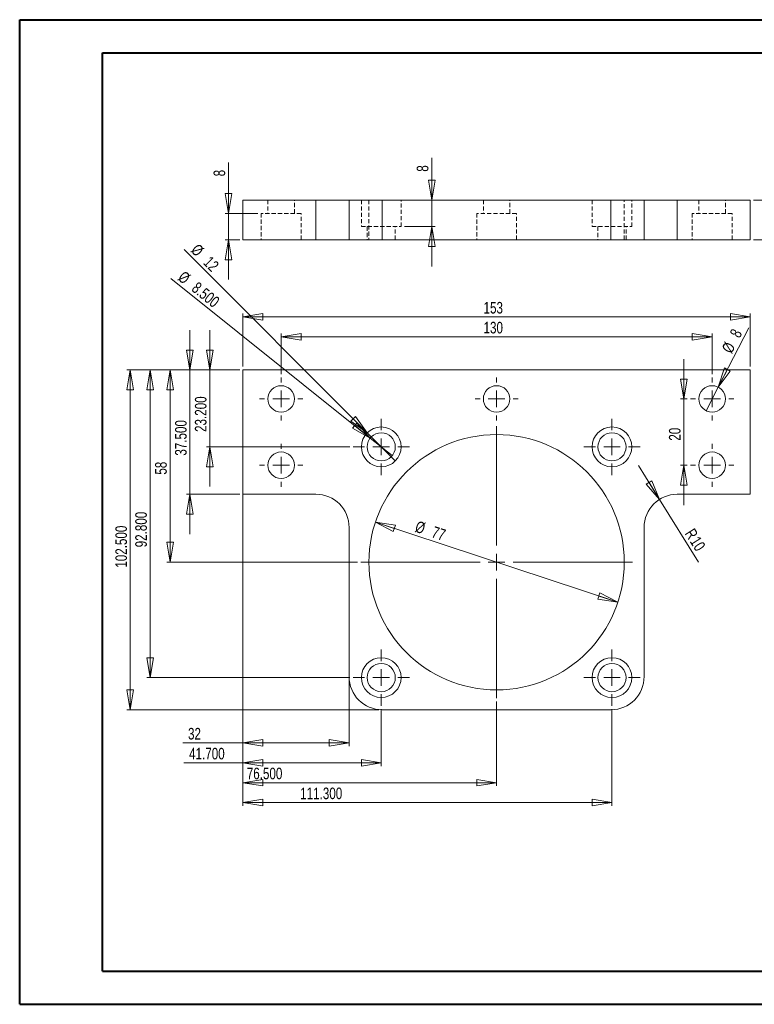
# Model space of a CAD drawing. Header units: millimetres. Extents: x 0 to 420, y 0 to 297.
# Tile 1 of 2: x 0 to 222, y 0 to 297. Entities that reach past the tile are written whole.
import ezdxf

# ---------------------------------------------------------------- set-up
doc = ezdxf.new("R2010")
doc.units = ezdxf.units.MM
doc.linetypes.add('HIDDEN', pattern=[1.905, 1.27, -0.635])
doc.styles.add('SLDTEXTSTYLE0', font='TXT', dxfattribs={"width": 0.75})
doc.dimstyles.new('SLDDIMSTYLE0', dxfattribs={"dimtxt": 3.5, "dimasz": 6, "dimexe": 0, "dimexo": 0.0625, "dimgap": 0.875, "dimtad": 1, "dimtoh": 1, "dimrnd": 1e-09, "dimzin": 12, "dimdsep": 46, "dimtxsty": 'SLDTEXTSTYLE0', "dimblk1": 'CLOSED', "dimblk2": 'CLOSED', "dimsah": 1, "dimcen": 0.09, "dimadec": 0, "dimazin": 0, "dimtfac": 1, "dimtofl": 0, "dimtmove": 0, "dimatfit": 3, "dimldrblk": 'CLOSED', "dimfxl": 1, "dimtolj": 1, "dimtzin": 12, "dimarcsym": 0})
doc.dimstyles.new('SLDDIMSTYLE1', dxfattribs={"dimtxt": 3.5, "dimasz": 6, "dimexe": 0, "dimexo": 0.0625, "dimgap": 0.875, "dimtad": 1, "dimtoh": 1, "dimrnd": 1e-09, "dimzin": 12, "dimdsep": 46, "dimtxsty": 'SLDTEXTSTYLE0', "dimblk1": 'CLOSED', "dimblk2": 'CLOSED', "dimsah": 1, "dimcen": 0.09, "dimadec": 0, "dimazin": 0, "dimtfac": 1, "dimtofl": 0, "dimtmove": 1, "dimatfit": 3, "dimldrblk": 'CLOSED', "dimfxl": 1, "dimtolj": 1, "dimtzin": 12, "dimarcsym": 0})
doc.dimstyles.new('SLDDIMSTYLE2', dxfattribs={"dimtxt": 3.5, "dimasz": 6, "dimexe": 0, "dimexo": 0.0625, "dimgap": 0.875, "dimtad": 1, "dimtoh": 1, "dimrnd": 1e-09, "dimzin": 4, "dimdsep": 46, "dimtxsty": 'SLDTEXTSTYLE0', "dimblk1": 'CLOSED', "dimblk2": 'CLOSED', "dimsah": 1, "dimcen": 0.09, "dimadec": 0, "dimazin": 0, "dimtfac": 1, "dimtmove": 0, "dimatfit": 3, "dimldrblk": 'CLOSED', "dimfxl": 1, "dimtolj": 1, "dimtzin": 12, "dimarcsym": 0})
doc.dimstyles.new('SLDDIMSTYLE3', dxfattribs={"dimtxt": 3.5, "dimasz": 6, "dimexe": 0, "dimexo": 0.0625, "dimgap": 0.875, "dimtad": 1, "dimtoh": 1, "dimrnd": 1e-09, "dimzin": 12, "dimdsep": 46, "dimtxsty": 'SLDTEXTSTYLE0', "dimblk1": 'CLOSED', "dimblk2": 'CLOSED', "dimsah": 1, "dimcen": 0.09, "dimadec": 0, "dimazin": 0, "dimtfac": 1, "dimtmove": 0, "dimatfit": 3, "dimldrblk": 'CLOSED', "dimfxl": 1, "dimtolj": 1, "dimtzin": 12, "dimarcsym": 0})
doc.dimstyles.new('SLDDIMSTYLE4', dxfattribs={"dimtxt": 3.5, "dimasz": 6, "dimexe": 0, "dimexo": 0.0625, "dimgap": 0.875, "dimtad": 1, "dimtoh": 1, "dimrnd": 1e-09, "dimzin": 4, "dimdsep": 46, "dimtxsty": 'SLDTEXTSTYLE0', "dimblk1": 'CLOSED', "dimblk2": 'CLOSED', "dimsah": 1, "dimcen": 0.09, "dimadec": 0, "dimazin": 0, "dimtfac": 1, "dimtofl": 0, "dimtmove": 0, "dimatfit": 3, "dimldrblk": 'CLOSED', "dimfxl": 1, "dimtolj": 1, "dimtzin": 12, "dimarcsym": 0})
doc.dimstyles.new('SLDDIMSTYLE5', dxfattribs={"dimtxt": 3.5, "dimasz": 6, "dimexe": 0, "dimexo": 0.0625, "dimgap": 0.875, "dimtad": 1, "dimtoh": 1, "dimrnd": 1e-09, "dimzin": 4, "dimdsep": 46, "dimtxsty": 'SLDTEXTSTYLE0', "dimblk1": 'CLOSED', "dimblk2": 'CLOSED', "dimsah": 1, "dimcen": 0.09, "dimadec": 0, "dimazin": 0, "dimtfac": 1, "dimtofl": 0, "dimtmove": 0, "dimatfit": 3, "dimldrblk": 'CLOSED', "dimfxl": 1, "dimtolj": 1, "dimtzin": 12, "dimarcsym": 0})
doc.dimstyles.new('SLDDIMSTYLE6', dxfattribs={"dimtxt": 3.5, "dimasz": 6, "dimexe": 0, "dimexo": 0.0625, "dimgap": 0.875, "dimtad": 1, "dimtoh": 1, "dimrnd": 1e-09, "dimzin": 12, "dimdsep": 46, "dimtxsty": 'SLDTEXTSTYLE0', "dimblk1": 'CLOSED', "dimblk2": 'CLOSED', "dimsah": 1, "dimcen": 0.09, "dimadec": 0, "dimazin": 0, "dimtfac": 1, "dimtmove": 0, "dimatfit": 3, "dimldrblk": 'CLOSED', "dimfxl": 1, "dimtolj": 1, "dimtzin": 12, "dimarcsym": 0})
doc.dimstyles.new('SLDDIMSTYLE7', dxfattribs={"dimtxt": 3.5, "dimasz": 6, "dimexe": 0, "dimexo": 0.0625, "dimgap": 0.875, "dimtad": 1, "dimtoh": 1, "dimrnd": 1e-09, "dimzin": 12, "dimdsep": 46, "dimtxsty": 'SLDTEXTSTYLE0', "dimblk1": 'CLOSED', "dimblk2": 'CLOSED', "dimsah": 1, "dimcen": 0.09, "dimadec": 0, "dimazin": 0, "dimtfac": 1, "dimtofl": 0, "dimtmove": 0, "dimatfit": 3, "dimldrblk": 'CLOSED', "dimfxl": 1, "dimtolj": 1, "dimtzin": 12, "dimarcsym": 0})
doc.dimstyles.new('SLDDIMSTYLE8', dxfattribs={"dimtxt": 3.5, "dimasz": 6, "dimexe": 0, "dimexo": 0.0625, "dimgap": 0.875, "dimtad": 1, "dimtoh": 1, "dimrnd": 1e-09, "dimzin": 12, "dimdsep": 46, "dimtxsty": 'SLDTEXTSTYLE0', "dimblk1": 'CLOSED', "dimblk2": 'CLOSED', "dimsah": 1, "dimcen": 0.09, "dimadec": 0, "dimazin": 0, "dimtol": 1, "dimtp": 2, "dimtm": 2, "dimtfac": 1, "dimtofl": 0, "dimtmove": 0, "dimatfit": 3, "dimldrblk": 'CLOSED', "dimfxl": 1, "dimtolj": 1, "dimtzin": 12, "dimarcsym": 0})

# ---------------------------------------------------------------- blocks, each defined once
blk = doc.blocks.new('_CLOSED')
at = {"color": 0, "linetype": 'ByBlock', "lineweight": -2}
for p, q in [((-1, 0.166667), (0, 0)), ((-1, 0.166667), (-1, -0.166667)), ((0, 0), (-1, -0.166667)), ((0, 0), (-1, 0))]:
    blk.add_line(p, q, dxfattribs=at)
blk = doc.blocks.new('*D4')
at = {"color": 7, "linetype": 'Continuous', "lineweight": 0}
for p, q in [((67.43, 192.57), (67.43, 208.57)), ((220.43, 192.57), (220.43, 208.57)), ((220.43, 207.57), (67.43, 207.57))]:
    blk.add_line(p, q, dxfattribs=at)
at = {"color": 7, "linetype": 'Continuous', "lineweight": 0, "xscale": 6, "yscale": 6, "rotation": 180}
blk.add_blockref('_CLOSED', (67.43, 207.57, -4.9), dxfattribs=at)
at = {"color": 7, "linetype": 'Continuous', "lineweight": 0, "xscale": 6, "yscale": 6}
blk.add_blockref('_CLOSED', (220.43, 207.57, -4.9), dxfattribs=at)
at = {"color": 7, "linetype": 'Continuous', "lineweight": 0, "insert": (139.99, 212.08), "char_height": 3.5, "attachment_point": 1, "style": 'SLDTEXTSTYLE0'}
blk.add_mtext('153', dxfattribs=at)
blk = doc.blocks.new('*D5')
at = {"color": 7, "linetype": 'Continuous', "lineweight": 0}
for q in [(186.75, 162.71), (204.84, 133.6)]:
    blk.add_line((193.08, 152.52), q, dxfattribs=at)
at = {"color": 7, "linetype": 'Continuous', "lineweight": 0, "xscale": 6, "yscale": 6, "rotation": 301.8578203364}
blk.add_blockref('_CLOSED', (193.08, 152.52, -4.9), dxfattribs=at)
at = {"color": 7, "linetype": 'Continuous', "lineweight": 0, "char_height": 3.5, "attachment_point": 1, "rotation": 302.3402, "style": 'SLDTEXTSTYLE0'}
for s, insert in [('R', (203.52, 144.11)), ('10', (205.03, 141.72))]:
    blk.add_mtext(s, dxfattribs=dict(at, insert=insert))
blk = doc.blocks.new('*D6')
at = {"color": 7, "linetype": 'Continuous', "lineweight": 0}
for q in [(45.66, 219.13), (112.45, 165.71)]:
    blk.add_line((105.81, 171.02), q, dxfattribs=at)
at = {"color": 7, "linetype": 'Continuous', "lineweight": 0, "xscale": 6, "yscale": 6, "rotation": 321.3460235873}
blk.add_blockref('_CLOSED', (105.81, 171.02, -4.9), dxfattribs=at)
at = {"color": 7, "linetype": 'Continuous', "lineweight": 0, "char_height": 3.5, "attachment_point": 1, "rotation": 321.346, "style": 'SLDTEXTSTYLE0'}
for s, insert in [('%%c', (49.72, 221.66)), ('8.500', (53.84, 218.37))]:
    blk.add_mtext(s, dxfattribs=dict(at, insert=insert))
blk = doc.blocks.new('*D7')
at = {"color": 7, "linetype": 'Continuous', "lineweight": 0}
blk.add_line((107.38, 145.67), (180.48, 121.47), dxfattribs=at)
at = {"color": 7, "linetype": 'Continuous', "lineweight": 0, "xscale": 6, "yscale": 6}
for p, rotation in [((107.38, 145.67, -4.9), 161.684727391), ((180.48, 121.47, -4.9), 341.684727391)]:
    blk.add_blockref('_CLOSED', p, dxfattribs=dict(at, rotation=rotation))
at = {"color": 7, "linetype": 'Continuous', "lineweight": 0, "char_height": 3.5, "attachment_point": 1, "rotation": 341.6847, "style": 'SLDTEXTSTYLE0'}
for s, insert in [('%%c', (120.16, 146.16)), ('77', (125.17, 144.51))]:
    blk.add_mtext(s, dxfattribs=dict(at, insert=insert))
blk = doc.blocks.new('*D8')
at = {"color": 7, "linetype": 'Continuous', "lineweight": 0}
for p, q in [((67.43, 190.57), (67.43, 72.07)), ((109.13, 89.27), (109.13, 72.07)), ((67.43, 73.07), (49.58, 73.07)), ((67.43, 73.07), (109.13, 73.07))]:
    blk.add_line(p, q, dxfattribs=at)
at = {"color": 7, "linetype": 'Continuous', "lineweight": 0, "xscale": 6, "yscale": 6, "rotation": 180}
blk.add_blockref('_CLOSED', (67.43, 73.07, -4.9), dxfattribs=at)
at = {"color": 7, "linetype": 'Continuous', "lineweight": 0, "xscale": 6, "yscale": 6}
blk.add_blockref('_CLOSED', (109.13, 73.07, -4.9), dxfattribs=at)
at = {"color": 7, "linetype": 'Continuous', "lineweight": 0, "insert": (51.17, 77.59), "char_height": 3.5, "attachment_point": 1, "style": 'SLDTEXTSTYLE0'}
blk.add_mtext('41.700', dxfattribs=at)
blk = doc.blocks.new('*D9')
at = {"color": 7, "linetype": 'Continuous', "lineweight": 0}
for p, q in [((67.43, 190.57), (67.43, 66.07)), ((143.93, 91.57), (143.93, 66.07)), ((67.43, 67.07), (143.93, 67.07))]:
    blk.add_line(p, q, dxfattribs=at)
at = {"color": 7, "linetype": 'Continuous', "lineweight": 0, "xscale": 6, "yscale": 6, "rotation": 180}
blk.add_blockref('_CLOSED', (67.43, 67.07, -4.9), dxfattribs=at)
at = {"color": 7, "linetype": 'Continuous', "lineweight": 0, "xscale": 6, "yscale": 6}
blk.add_blockref('_CLOSED', (143.93, 67.07, -4.9), dxfattribs=at)
at = {"color": 7, "linetype": 'Continuous', "lineweight": 0, "insert": (68.57, 71.59), "char_height": 3.5, "attachment_point": 1, "style": 'SLDTEXTSTYLE0'}
blk.add_mtext('76.500', dxfattribs=at)
blk = doc.blocks.new('*D10')
at = {"color": 7, "linetype": 'Continuous', "lineweight": 0}
for p, q in [((67.43, 190.57), (67.43, 60.07)), ((178.73, 89.27), (178.73, 60.07)), ((67.43, 61.07), (178.73, 61.07))]:
    blk.add_line(p, q, dxfattribs=at)
at = {"color": 7, "linetype": 'Continuous', "lineweight": 0, "xscale": 6, "yscale": 6, "rotation": 180}
blk.add_blockref('_CLOSED', (67.43, 61.07, -4.9), dxfattribs=at)
at = {"color": 7, "linetype": 'Continuous', "lineweight": 0, "xscale": 6, "yscale": 6}
blk.add_blockref('_CLOSED', (178.73, 61.07, -4.9), dxfattribs=at)
at = {"color": 7, "linetype": 'Continuous', "lineweight": 0, "insert": (84.68, 65.59), "char_height": 3.5, "attachment_point": 1, "style": 'SLDTEXTSTYLE0'}
blk.add_mtext('111.300', dxfattribs=at)
blk = doc.blocks.new('*D11')
at = {"color": 7, "linetype": 'Continuous', "lineweight": 0}
for p, q in [((67.43, 190.57), (67.43, 78.07)), ((99.43, 98.07), (99.43, 78.07)), ((67.43, 79.07), (49.26, 79.07)), ((67.43, 79.07), (99.43, 79.07))]:
    blk.add_line(p, q, dxfattribs=at)
at = {"color": 7, "linetype": 'Continuous', "lineweight": 0, "xscale": 6, "yscale": 6, "rotation": 180}
blk.add_blockref('_CLOSED', (67.43, 79.07, -4.9), dxfattribs=at)
at = {"color": 7, "linetype": 'Continuous', "lineweight": 0, "xscale": 6, "yscale": 6}
blk.add_blockref('_CLOSED', (99.43, 79.07, -4.9), dxfattribs=at)
at = {"color": 7, "linetype": 'Continuous', "lineweight": 0, "insert": (50.85, 83.59), "char_height": 3.5, "attachment_point": 1, "style": 'SLDTEXTSTYLE0'}
blk.add_mtext('32', dxfattribs=at)
blk = doc.blocks.new('*D12')
at = {"color": 7, "linetype": 'Continuous', "lineweight": 0}
for p, q in [((57.43, 191.57), (57.43, 203.57)), ((66.43, 191.57), (56.43, 191.57)), ((57.43, 191.57), (57.43, 168.37)), ((99.63, 168.37), (56.43, 168.37)), ((57.43, 168.37), (57.43, 156.37))]:
    blk.add_line(p, q, dxfattribs=at)
at = {"color": 7, "linetype": 'Continuous', "lineweight": 0, "xscale": 6, "yscale": 6}
for p, rotation in [((57.43, 191.57, -4.9), 270), ((57.43, 168.37, -4.9), 90)]:
    blk.add_blockref('_CLOSED', p, dxfattribs=dict(at, rotation=rotation))
at = {"color": 7, "linetype": 'Continuous', "lineweight": 0, "insert": (52.92, 172.86), "char_height": 3.5, "attachment_point": 1, "rotation": 90, "style": 'SLDTEXTSTYLE0'}
blk.add_mtext('23.200', dxfattribs=at)
blk = doc.blocks.new('*D13')
at = {"color": 7, "linetype": 'Continuous', "lineweight": 0}
for p, q in [((51.44, 191.57), (51.44, 203.57)), ((66.43, 191.57), (50.44, 191.57)), ((51.44, 191.57), (51.44, 154.07)), ((66.43, 154.07), (50.44, 154.07)), ((51.44, 154.07), (51.44, 142.07))]:
    blk.add_line(p, q, dxfattribs=at)
at = {"color": 7, "linetype": 'Continuous', "lineweight": 0, "xscale": 6, "yscale": 6}
for p, rotation in [((51.44, 191.57, -4.9), 270), ((51.44, 154.07, -4.9), 90)]:
    blk.add_blockref('_CLOSED', p, dxfattribs=dict(at, rotation=rotation))
at = {"color": 7, "linetype": 'Continuous', "lineweight": 0, "insert": (46.93, 165.71), "char_height": 3.5, "attachment_point": 1, "rotation": 90, "style": 'SLDTEXTSTYLE0'}
blk.add_mtext('37.500', dxfattribs=at)
blk = doc.blocks.new('*D14')
at = {"color": 7, "linetype": 'Continuous', "lineweight": 0}
for p, q in [((66.43, 191.57), (44.44, 191.57)), ((45.44, 191.57), (45.44, 133.57)), ((101.93, 133.57), (44.44, 133.57))]:
    blk.add_line(p, q, dxfattribs=at)
at = {"color": 7, "linetype": 'Continuous', "lineweight": 0, "xscale": 6, "yscale": 6}
for p, rotation in [((45.44, 191.57, -4.9), 90), ((45.44, 133.57, -4.9), 270)]:
    blk.add_blockref('_CLOSED', p, dxfattribs=dict(at, rotation=rotation))
at = {"color": 7, "linetype": 'Continuous', "lineweight": 0, "insert": (40.93, 159.98), "char_height": 3.5, "attachment_point": 1, "rotation": 90, "style": 'SLDTEXTSTYLE0'}
blk.add_mtext('58', dxfattribs=at)
blk = doc.blocks.new('*D15')
at = {"color": 7, "linetype": 'Continuous', "lineweight": 0}
for p, q in [((66.43, 191.57), (38.44, 191.57)), ((39.44, 191.57), (39.44, 98.77)), ((99.63, 98.77), (38.44, 98.77))]:
    blk.add_line(p, q, dxfattribs=at)
at = {"color": 7, "linetype": 'Continuous', "lineweight": 0, "xscale": 6, "yscale": 6}
for p, rotation in [((39.44, 191.57, -4.9), 90), ((39.44, 98.77, -4.9), 270)]:
    blk.add_blockref('_CLOSED', p, dxfattribs=dict(at, rotation=rotation))
at = {"color": 7, "linetype": 'Continuous', "lineweight": 0, "insert": (34.93, 138.06), "char_height": 3.5, "attachment_point": 1, "rotation": 90, "style": 'SLDTEXTSTYLE0'}
blk.add_mtext('92.800', dxfattribs=at)
blk = doc.blocks.new('*D16')
at = {"color": 7, "linetype": 'Continuous', "lineweight": 0}
for p, q in [((66.43, 191.57), (32.44, 191.57)), ((33.44, 191.57), (33.44, 89.07)), ((108.43, 89.07), (32.44, 89.07))]:
    blk.add_line(p, q, dxfattribs=at)
at = {"color": 7, "linetype": 'Continuous', "lineweight": 0, "xscale": 6, "yscale": 6}
for p, rotation in [((33.44, 191.57, -4.9), 90), ((33.44, 89.07, -4.9), 270)]:
    blk.add_blockref('_CLOSED', p, dxfattribs=dict(at, rotation=rotation))
at = {"color": 7, "linetype": 'Continuous', "lineweight": 0, "insert": (28.93, 131.91), "char_height": 3.5, "attachment_point": 1, "rotation": 90, "style": 'SLDTEXTSTYLE0'}
blk.add_mtext('102.500', dxfattribs=at)
blk = doc.blocks.new('*D17')
at = {"color": 7, "linetype": 'Continuous', "lineweight": 0}
for q in [(49.65, 227.85), (113.37, 164.12)]:
    blk.add_line((104.89, 172.61), q, dxfattribs=at)
at = {"color": 7, "linetype": 'Continuous', "lineweight": 0, "xscale": 6, "yscale": 6, "rotation": 315}
blk.add_blockref('_CLOSED', (104.89, 172.61, 7.1), dxfattribs=at)
at = {"color": 7, "linetype": 'Continuous', "lineweight": 0, "char_height": 3.5, "attachment_point": 1, "rotation": 315, "style": 'SLDTEXTSTYLE0'}
for s, insert in [('%%c', (53.96, 229.91)), ('12', (57.69, 226.18))]:
    blk.add_mtext(s, dxfattribs=dict(at, insert=insert))
blk = doc.blocks.new('*D18')
at = {"color": 7, "linetype": 'Continuous', "lineweight": 0}
for p, q in [((78.93, 190.32), (78.93, 202.57)), ((208.93, 190.32), (208.93, 202.57)), ((208.93, 201.57), (78.93, 201.57))]:
    blk.add_line(p, q, dxfattribs=at)
at = {"color": 7, "linetype": 'Continuous', "lineweight": 0, "xscale": 6, "yscale": 6}
for p, rotation in [((78.93, 201.57, -5.1), 180), ((208.93, 201.57, -5.1), 360)]:
    blk.add_blockref('_CLOSED', p, dxfattribs=dict(at, rotation=rotation))
at = {"color": 7, "linetype": 'Continuous', "lineweight": 0, "insert": (139.99, 206.08), "char_height": 3.5, "attachment_point": 1, "style": 'SLDTEXTSTYLE0'}
blk.add_mtext('130', dxfattribs=at)
blk = doc.blocks.new('*D19')
at = {"color": 7, "linetype": 'Continuous', "lineweight": 0}
for p, q in [((200.42, 182.82), (200.42, 194.82)), ((201.43, 182.82), (199.42, 182.82)), ((200.42, 182.82), (200.42, 162.82)), ((201.43, 162.82), (199.42, 162.82)), ((200.42, 162.82), (200.42, 150.82))]:
    blk.add_line(p, q, dxfattribs=at)
at = {"color": 7, "linetype": 'Continuous', "lineweight": 0, "xscale": 6, "yscale": 6}
for p, rotation in [((200.42, 182.82, -5.1), 270), ((200.42, 162.82, -5.1), 90)]:
    blk.add_blockref('_CLOSED', p, dxfattribs=dict(at, rotation=rotation))
at = {"color": 7, "linetype": 'Continuous', "lineweight": 0, "insert": (195.91, 170.23), "char_height": 3.5, "attachment_point": 1, "rotation": 90, "style": 'SLDTEXTSTYLE0'}
blk.add_mtext('20', dxfattribs=at)
blk = doc.blocks.new('*D20')
at = {"color": 7, "linetype": 'Continuous', "lineweight": 0}
for q in [(220.01, 204.22), (207.09, 179.27)]:
    blk.add_line((210.77, 186.37), q, dxfattribs=at)
at = {"color": 7, "linetype": 'Continuous', "lineweight": 0, "xscale": 6, "yscale": 6, "rotation": 242.6313892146}
blk.add_blockref('_CLOSED', (210.77, 186.37, -5.1), dxfattribs=at)
at = {"color": 7, "linetype": 'Continuous', "lineweight": 0, "char_height": 3.5, "attachment_point": 1, "rotation": 62.6314, "style": 'SLDTEXTSTYLE0'}
for s, insert in [('8', (214.11, 202.57)), ('%%c', (211.68, 197.89))]:
    blk.add_mtext(s, dxfattribs=dict(at, insert=insert))
blk = doc.blocks.new('SW_CENTERMARKSYMBOL_0')
at = {"color": 0, "linetype": 'Continuous', "lineweight": 0}
for p, q in [((0, 5), (0, 6.5)), ((-5, 0), (-6.5, 0)), ((0, 0), (-2.5, 0)), ((0, 0), (0, 2.5)), ((0, 0), (0, -2.5)), ((0, 0), (2.5, 0)), ((5, 0), (6.5, 0)), ((0, -5), (0, -6.5))]:
    blk.add_line(p, q, dxfattribs=at)
blk = doc.blocks.new('SW_CENTERMARKSYMBOL_1')
at = {"color": 0, "linetype": 'Continuous', "lineweight": 0}
for p, q in [((0, 5), (0, 6.5)), ((-5, 0), (-6.5, 0)), ((0, 0), (-2.5, 0)), ((0, 0), (0, 2.5)), ((0, 0), (0, -2.5)), ((0, 0), (2.5, 0)), ((5, 0), (6.5, 0)), ((0, -5), (0, -6.5))]:
    blk.add_line(p, q, dxfattribs=at)
blk = doc.blocks.new('SW_CENTERMARKSYMBOL_2')
at = {"color": 0, "linetype": 'Continuous', "lineweight": 0}
for p, q in [((0, 5), (0, 6.5)), ((-5, 0), (-6.5, 0)), ((0, 0), (-2.5, 0)), ((0, 0), (0, 2.5)), ((0, 0), (0, -2.5)), ((0, 0), (2.5, 0)), ((5, 0), (6.5, 0)), ((0, -5), (0, -6.5))]:
    blk.add_line(p, q, dxfattribs=at)
blk = doc.blocks.new('SW_CENTERMARKSYMBOL_3')
at = {"color": 0, "linetype": 'Continuous', "lineweight": 0}
for p, q in [((0, 5), (0, 6.5)), ((-5, 0), (-6.5, 0)), ((0, 0), (-2.5, 0)), ((0, 0), (0, 2.5)), ((0, 0), (0, -2.5)), ((0, 0), (2.5, 0)), ((5, 0), (6.5, 0)), ((0, -5), (0, -6.5))]:
    blk.add_line(p, q, dxfattribs=at)
blk = doc.blocks.new('SW_CENTERMARKSYMBOL_4')
at = {"color": 0, "linetype": 'Continuous', "lineweight": 0}
for p, q in [((0, 5), (0, 6.5)), ((-5, 0), (-6.5, 0)), ((0, 0), (-2.5, 0)), ((0, 0), (0, 2.5)), ((0, 0), (0, -2.5)), ((0, 0), (2.5, 0)), ((5, 0), (6.5, 0)), ((0, -5), (0, -6.5))]:
    blk.add_line(p, q, dxfattribs=at)
blk = doc.blocks.new('SW_CENTERMARKSYMBOL_5')
at = {"color": 0, "linetype": 'Continuous', "lineweight": 0}
for p, q in [((0, 5), (0, 8.5)), ((-5, 0), (-8.5, 0)), ((0, 0), (-2.5, 0)), ((0, 0), (0, 2.5)), ((0, 0), (0, -2.5)), ((0, 0), (2.5, 0)), ((5, 0), (8.5, 0)), ((0, -5), (0, -8.5))]:
    blk.add_line(p, q, dxfattribs=at)
blk = doc.blocks.new('SW_CENTERMARKSYMBOL_6')
at = {"color": 0, "linetype": 'Continuous', "lineweight": 0}
for p, q in [((0, 5), (0, 8.5)), ((-5, 0), (-8.5, 0)), ((0, 0), (-2.5, 0)), ((0, 0), (0, 2.5)), ((0, 0), (0, -2.5)), ((0, 0), (2.5, 0)), ((5, 0), (8.5, 0)), ((0, -5), (0, -8.5))]:
    blk.add_line(p, q, dxfattribs=at)
blk = doc.blocks.new('SW_CENTERMARKSYMBOL_7')
at = {"color": 0, "linetype": 'Continuous', "lineweight": 0}
for p, q in [((0, 5), (0, 8.5)), ((-5, 0), (-8.5, 0)), ((0, 0), (-2.5, 0)), ((0, 0), (0, 2.5)), ((0, 0), (0, -2.5)), ((0, 0), (2.5, 0)), ((5, 0), (8.5, 0)), ((0, -5), (0, -8.5))]:
    blk.add_line(p, q, dxfattribs=at)
blk = doc.blocks.new('SW_CENTERMARKSYMBOL_8')
at = {"color": 0, "linetype": 'Continuous', "lineweight": 0}
for p, q in [((0, 5), (0, 8.5)), ((-5, 0), (-8.5, 0)), ((0, 0), (-2.5, 0)), ((0, 0), (0, 2.5)), ((0, 0), (0, -2.5)), ((0, 0), (2.5, 0)), ((5, 0), (8.5, 0)), ((0, -5), (0, -8.5))]:
    blk.add_line(p, q, dxfattribs=at)
blk = doc.blocks.new('SW_CENTERMARKSYMBOL_9')
at = {"color": 0, "linetype": 'Continuous', "lineweight": 0}
for p, q in [((0, 5), (0, 41)), ((-5, 0), (-41, 0)), ((0, 0), (-2.5, 0)), ((0, 0), (0, 2.5)), ((0, 0), (0, -2.5)), ((0, 0), (2.5, 0)), ((5, 0), (41, 0)), ((0, -5), (0, -41))]:
    blk.add_line(p, q, dxfattribs=at)
blk = doc.blocks.new('*D31')
at = {"color": 7, "linetype": 'Continuous', "lineweight": 0}
for p, q in [((230.42, 242.8), (230.42, 265.06)), ((221.43, 242.8), (231.42, 242.8)), ((230.42, 230.8), (230.42, 242.8)), ((221.43, 230.8), (231.42, 230.8)), ((230.42, 230.8), (230.42, 218.8))]:
    blk.add_line(p, q, dxfattribs=at)
at = {"color": 7, "linetype": 'Continuous', "lineweight": 0, "xscale": 6, "yscale": 6}
for p, rotation in [((230.42, 242.8, -13.85), 270), ((230.42, 230.8, -13.85), 90)]:
    blk.add_blockref('_CLOSED', p, dxfattribs=dict(at, rotation=rotation))
at = {"color": 7, "linetype": 'Continuous', "lineweight": 0, "char_height": 3.5, "attachment_point": 1, "rotation": 90, "style": 'SLDTEXTSTYLE0'}
for s, insert in [('±2', (225.91, 258.33)), ('12', (225.91, 251.87))]:
    blk.add_mtext(s, dxfattribs=dict(at, insert=insert))
blk = doc.blocks.new('*D32')
at = {"color": 7, "linetype": 'Continuous', "lineweight": 0}
for p, q in [((63.06, 238.8), (63.06, 254.13)), ((71.93, 238.8), (62.06, 238.8)), ((63.06, 230.8), (63.06, 238.8)), ((66.43, 230.8), (62.06, 230.8)), ((63.06, 230.8), (63.06, 218.8))]:
    blk.add_line(p, q, dxfattribs=at)
at = {"color": 7, "linetype": 'Continuous', "lineweight": 0, "xscale": 6, "yscale": 6}
for p, rotation in [((63.06, 238.8, -51.15), 270), ((63.06, 230.8, -51.15), 90)]:
    blk.add_blockref('_CLOSED', p, dxfattribs=dict(at, rotation=rotation))
at = {"color": 7, "linetype": 'Continuous', "lineweight": 0, "insert": (58.55, 249.96), "char_height": 3.5, "attachment_point": 1, "rotation": 90, "style": 'SLDTEXTSTYLE0'}
blk.add_mtext('8', dxfattribs=at)
blk = doc.blocks.new('*D33')
at = {"color": 7, "linetype": 'Continuous', "lineweight": 0}
for p, q in [((124.36, 242.8), (124.36, 255.53)), ((124.36, 242.8), (124.36, 234.8)), ((116.13, 234.8), (125.36, 234.8)), ((124.36, 234.8), (124.36, 222.8))]:
    blk.add_line(p, q, dxfattribs=at)
at = {"color": 7, "linetype": 'Continuous', "lineweight": 0, "xscale": 6, "yscale": 6}
for p, rotation in [((124.36, 242.8, -51.15), 270), ((124.36, 234.8, -51.15), 90)]:
    blk.add_blockref('_CLOSED', p, dxfattribs=dict(at, rotation=rotation))
at = {"color": 7, "linetype": 'Continuous', "lineweight": 0, "insert": (119.84, 251.36), "char_height": 3.5, "attachment_point": 1, "rotation": 90, "style": 'SLDTEXTSTYLE0'}
blk.add_mtext('8', dxfattribs=at)

msp = doc.modelspace()

# ---------------------------------------------------------------- linework, layer by layer
at = {"color": 7, "linetype": 'Continuous', "lineweight": 40}
for p, q in [((0.079, 0.215), (0.079, 297.215)), ((0.079, 297.215), (420.079, 297.215)), ((25.079, 10.215), (25.079, 287.215)), ((25.079, 287.215), (410.079, 287.215)), ((25.079, 10.215), (410.079, 10.215)), ((0.079, 0.215), (420.079, 0.215))]:
    msp.add_line(p, q, dxfattribs=at)
at = {"color": 7, "linetype": 'Continuous', "lineweight": 15}
for p, q in [((67.43, 242.803), (67.43, 230.803)), ((67.43, 242.803), (89.43, 242.803)), ((89.43, 242.803), (89.43, 230.803)), ((89.43, 242.803), (99.43, 242.803)), ((99.43, 242.803), (99.43, 230.803)), ((99.43, 242.803), (109.43, 242.803)), ((109.43, 242.803), (109.43, 230.803)), ((109.43, 242.803), (178.43, 242.803)), ((178.43, 242.803), (178.43, 230.803)), ((178.43, 242.803), (188.43, 242.803)), ((188.43, 242.803), (188.43, 230.803)), ((188.43, 242.803), (198.43, 242.803)), ((198.43, 242.803), (198.43, 230.803)), ((198.43, 242.803), (220.43, 242.803)), ((220.43, 242.803), (220.43, 230.803)), ((67.43, 230.803), (89.43, 230.803)), ((89.43, 230.803), (99.43, 230.803)), ((99.43, 230.803), (109.43, 230.803)), ((109.43, 230.803), (178.43, 230.803)), ((178.43, 230.803), (188.43, 230.803)), ((188.43, 230.803), (198.43, 230.803)), ((198.43, 230.803), (220.43, 230.803)), ((67.43, 191.567), (67.43, 154.067)), ((220.43, 191.567), (67.43, 191.567)), ((220.43, 154.067), (220.43, 191.567)), ((67.43, 154.067), (89.43, 154.067)), ((198.43, 154.067), (220.43, 154.067)), ((99.43, 144.067), (99.43, 99.067)), ((188.43, 99.067), (188.43, 144.067)), ((109.43, 89.067), (178.43, 89.067))]:
    msp.add_line(p, q, dxfattribs=at)
at = {"color": 7, "linetype": 'HIDDEN', "lineweight": 0}
for p, q in [((74.93, 242.803), (74.93, 238.803)), ((82.93, 238.803), (82.93, 242.803)), ((103.13, 242.803), (103.13, 234.803)), ((105.43, 242.803), (105.43, 230.803)), ((115.13, 234.803), (115.13, 242.803)), ((139.93, 242.803), (139.93, 238.803)), ((147.93, 238.803), (147.93, 242.803)), ((172.73, 242.803), (172.73, 234.803)), ((182.43, 230.803), (182.43, 242.803)), ((184.73, 234.803), (184.73, 242.803)), ((204.93, 242.803), (204.93, 238.803)), ((212.93, 238.803), (212.93, 242.803)), ((84.93, 238.803), (72.93, 238.803)), ((72.93, 238.803), (72.93, 230.803)), ((84.93, 230.803), (84.93, 238.803)), ((149.93, 238.803), (137.93, 238.803)), ((137.93, 238.803), (137.93, 230.803)), ((149.93, 230.803), (149.93, 238.803)), ((214.93, 238.803), (202.93, 238.803)), ((202.93, 238.803), (202.93, 230.803)), ((214.93, 230.803), (214.93, 238.803)), ((103.13, 234.803), (115.13, 234.803)), ((104.88, 234.803), (104.88, 230.803)), ((113.38, 230.803), (113.38, 234.803)), ((172.73, 234.803), (184.73, 234.803)), ((174.48, 234.803), (174.48, 230.803)), ((182.98, 230.803), (182.98, 234.803))]:
    msp.add_line(p, q, dxfattribs=at)
at = {"color": 7, "linetype": 'Continuous', "lineweight": 15}
for centre, radius in [((78.93, 182.817), 4), ((143.93, 182.817), 4), ((208.93, 182.817), 4), ((109.13, 168.367), 6), ((109.13, 168.367), 4.25), ((178.73, 168.367), 6), ((178.73, 168.367), 4.25), ((143.93, 133.567), 38.5), ((78.93, 162.817), 4), ((208.93, 162.817), 4), ((109.13, 98.767), 6), ((178.73, 98.767), 6), ((109.13, 98.767), 4.25), ((178.73, 98.767), 4.25)]:
    msp.add_circle(centre, radius, dxfattribs=at)
for centre, start, end in [((89.43, 144.067), 0, 90), ((198.43, 144.067), 90, 180), ((109.43, 99.067), 180, 270), ((178.43, 99.067), 270, 0)]:
    msp.add_arc(centre, 10, start, end, dxfattribs=at)

# ---------------------------------------------------------------- block references
at = {"color": 7, "linetype": 'Continuous', "lineweight": 0}
for name, p in [('SW_CENTERMARKSYMBOL_1', (78.93, 182.817)), ('SW_CENTERMARKSYMBOL_2', (143.93, 182.817)), ('SW_CENTERMARKSYMBOL_4', (208.93, 182.817)), ('SW_CENTERMARKSYMBOL_8', (109.13, 168.367)), ('SW_CENTERMARKSYMBOL_7', (178.73, 168.367)), ('SW_CENTERMARKSYMBOL_9', (143.93, 133.567)), ('SW_CENTERMARKSYMBOL_0', (78.93, 162.817)), ('SW_CENTERMARKSYMBOL_3', (208.93, 162.817)), ('SW_CENTERMARKSYMBOL_6', (109.13, 98.767)), ('SW_CENTERMARKSYMBOL_5', (178.73, 98.767))]:
    msp.add_blockref(name, p, dxfattribs=at)

# ---------------------------------------------------------------- dimensions: what is measured, and where the dimension line sits
for base, p1, p2, dimstyle, picture, middle in [((230.42, 242.803), (220.43, 230.803), (220.43, 242.803), 'SLDDIMSTYLE8', '*D31', (230.42, 257.671)), ((124.356, 234.803), (67.43, 242.803), (115.13, 234.803), 'SLDDIMSTYLE7', '*D33', (124.356, 252.655)), ((63.063, 238.803), (67.43, 230.803), (72.93, 238.803), 'SLDDIMSTYLE7', '*D32', (63.063, 251.254)), ((51.437, 154.067), (67.43, 191.567), (67.43, 154.067), 'SLDDIMSTYLE5', '*D13', (51.437, 172.817)), ((57.43, 168.367), (67.43, 191.567), (109.13, 168.367), 'SLDDIMSTYLE5', '*D12', (57.43, 179.967)), ((200.422, 162.817), (208.93, 182.817), (208.93, 162.817), 'SLDDIMSTYLE7', '*D19', (200.422, 172.817)), ((33.437, 89.067), (67.43, 191.567), (109.43, 89.067), 'SLDDIMSTYLE4', '*D16', (33.437, 140.317)), ((39.437, 98.767), (67.43, 191.567), (109.13, 98.767), 'SLDDIMSTYLE4', '*D15', (39.437, 145.167)), ((45.437, 133.567), (67.43, 191.567), (143.93, 133.567), 'SLDDIMSTYLE0', '*D14', (45.437, 162.567))]:
    dim = msp.add_linear_dim(base=base, p1=p1, p2=p2, angle=90, dimstyle=dimstyle, dxfattribs=at)
    dim.commit()
    dim.dimension.update_dxf_attribs({"geometry": picture, "text_midpoint": middle, "dimtype": 160})
for p1, p2, dimstyle, picture, middle in [((113.373, 164.125), (104.888, 172.61), 'SLDDIMSTYLE6', '*D17', (54.43, 223.067)), ((112.449, 165.713), (105.811, 171.022), 'SLDDIMSTYLE2', '*D6', (53.461, 212.893)), ((207.091, 179.265), (210.769, 186.37), 'SLDDIMSTYLE6', '*D20', (217.565, 199.497)), ((107.381, 145.666), (180.48, 121.469), 'SLDDIMSTYLE3', '*D7', (123.538, 140.317))]:
    dim = msp.add_diameter_dim_2p(p1=p1, p2=p2, dimstyle=dimstyle, dxfattribs=at)
    dim.commit()
    dim.dimension.update_dxf_attribs({"geometry": picture, "text_midpoint": middle, "dimtype": 163})
for base, p1, p2, dimstyle, picture, middle in [((67.43, 207.567), (220.43, 191.567), (67.43, 191.567), 'SLDDIMSTYLE0', '*D4', (143.864, 207.567)), ((78.93, 201.567), (208.93, 182.817), (78.93, 182.817), 'SLDDIMSTYLE0', '*D18', (143.864, 201.567)), ((99.43, 79.074), (67.43, 191.567), (99.43, 99.067), 'SLDDIMSTYLE0', '*D11', (53.43, 79.074)), ((109.13, 73.074), (67.43, 191.567), (109.13, 98.767), 'SLDDIMSTYLE4', '*D8', (58.28, 73.074)), ((143.93, 67.074), (67.43, 191.567), (143.93, 133.567), 'SLDDIMSTYLE4', '*D9', (75.68, 67.074)), ((178.73, 61.074), (67.43, 191.567), (178.73, 98.767), 'SLDDIMSTYLE4', '*D10', (93.08, 61.074))]:
    dim = msp.add_linear_dim(base=base, p1=p1, p2=p2, dimstyle=dimstyle, dxfattribs=at)
    dim.commit()
    dim.dimension.update_dxf_attribs({"geometry": picture, "text_midpoint": middle, "dimtype": 160})
dim = msp.add_radius_dim(center=(198.43, 144.067), mpoint=(193.081, 152.516), dimstyle='SLDDIMSTYLE1', dxfattribs=at)
dim.commit()
dim.dimension.update_dxf_attribs({"geometry": '*D5', "text_midpoint": (202.266, 138.01), "dimtype": 164})

doc.saveas('drawing.dxf')
